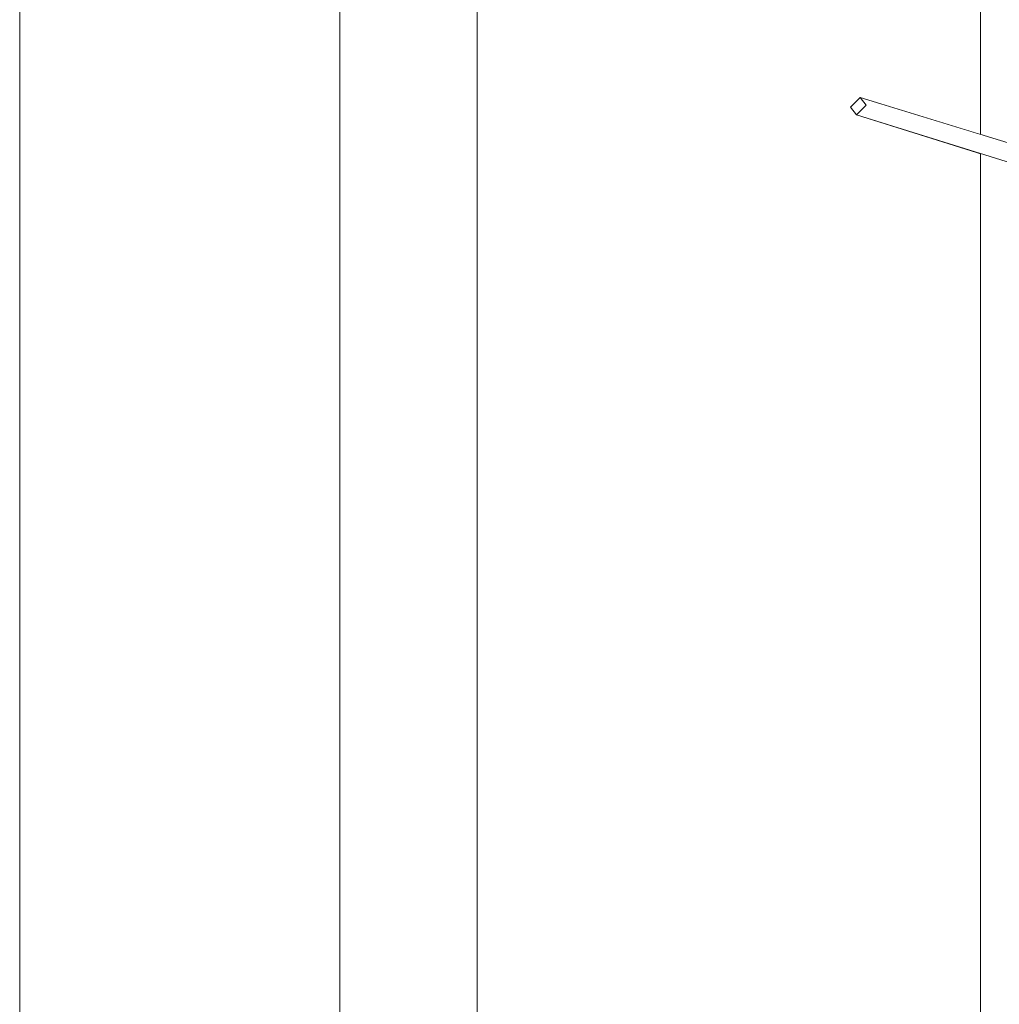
# Model space of a CAD drawing. Extents: x -289599 to -184549, y 66678 to 295474.
# Tile 187 of 256: x -265800 to -265586, y 71905 to 72120. Entities that reach past the tile are written whole.
import ezdxf

# ---------------------------------------------------------------- set-up
doc = ezdxf.new("R2010")
doc.units = 0
doc.header["$MEASUREMENT"] = 0
doc.linetypes.add('Wipeout_Contour', pattern=[1000, 0, -1000])
for name, color, linetype in [('arch drzewa', 8, 'Continuous'), ('Arch wyposarzenie', 8, 'Continuous'), ('Model Ściany', 8, 'Continuous')]:
    doc.layers.add(name, color=color, linetype=linetype)
for name, color, linetype, lineweight in [('arch drzewa_Nr_Pióra__4', 8, 'Continuous', 9), ('Arch wyposarzenie_Nr_Pióra__4', 8, 'Continuous', 9), ('Model Ściany_Nr_Pióra__87', 8, 'Continuous', 20)]:
    doc.layers.add(name, color=color, linetype=linetype, lineweight=lineweight)

msp = doc.modelspace()

# ---------------------------------------------------------------- wipeouts: each hides what was drawn before it
at = {"color": 254, "linetype": 'Wipeout_Contour', "lineweight": 0, "ltscale": 4516282.06722514}
msp.add_wipeout([(-265624.79, 74318.5), (-265644.89, 74318.5), (-265644.89, 71753.65), (-265620.69, 71748.38), (-265599.41, 71719.53), (-265600.28, 71718.42), (-265589.89, 71705.18), (-265589.89, 72091.12), (-265617.03, 72099.59), (-265618.35, 72101.29), (-265616.21, 72103.42), (-265589.89, 72095.35), (-265589.89, 74338.77), (-265589.98, 74338.6)], dxfattribs=at).dxf.layer = 'Arch wyposarzenie'
at = {"color": 254, "linetype": 'Wipeout_Contour', "lineweight": 0, "ltscale": 2903697.074936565}
msp.add_wipeout([(-265799.89, 73993.5), (-265799.89, 71543.5), (-265729.89, 71543.5), (-265729.89, 71759.85), (-265749.85, 71786), (-265748.57, 71787.59), (-265745.03, 71788.38), (-265729.89, 71768.1), (-265729.89, 73993.5)], dxfattribs=at).dxf.layer = 'Model Ściany'

# ---------------------------------------------------------------- next in the draw order: linework, layer by layer
at = {"layer": 'Model Ściany_Nr_Pióra__87', "linetype": 'Continuous'}
for p, q in [((-265799.89, 71533.5), (-265799.89, 73993.5)), ((-265729.89, 71768.1), (-265729.89, 73993.5))]:
    msp.add_line(p, q, dxfattribs=at)

# ---------------------------------------------------------------- next in the draw order: wipeouts: each hides what was drawn before it
at = {"color": 254, "linetype": 'Wipeout_Contour', "lineweight": 0, "ltscale": 967363.835644}
msp.add_wipeout([(-265616.21, 72103.42), (-265614.88, 72101.72), (-265567.71, 72088.55)], dxfattribs=at).dxf.layer = 'arch drzewa'
at = {"color": 254, "linetype": 'Wipeout_Contour', "lineweight": 0, "ltscale": 6129099.712284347}
msp.add_wipeout([(-265699.79, 74338.6), (-265699.89, 74338.77), (-265699.89, 71756.18), (-265665.16, 71747.83), (-265666.88, 71754.22), (-265667.65, 71754.39), (-265667.74, 71757.04), (-265667.65, 71757.09), (-265676.8, 71790.98), (-265683.14, 71813.06), (-265693.59, 71829.63), (-265693.24, 71831.19), (-265689.75, 71832.08), (-265677.65, 71814.82), (-265670.18, 71790.22), (-265659.46, 71756.82), (-265644.89, 71753.65), (-265644.89, 74318.5), (-265664.98, 74318.5)], dxfattribs=at).dxf.layer = 'Arch wyposarzenie'

# ---------------------------------------------------------------- next in the draw order: linework, layer by layer
at = {"layer": 'Arch wyposarzenie_Nr_Pióra__4', "linetype": 'Continuous'}
msp.add_line((-265699.89, 74338.77), (-265699.89, 71756.18), dxfattribs=at)

# ---------------------------------------------------------------- next in the draw order: wipeouts: each hides what was drawn before it
at = {"color": 254, "linetype": 'Wipeout_Contour', "lineweight": 0, "ltscale": 967313.366561}
msp.add_wipeout([(-265567.71, 72088.55), (-265614.88, 72101.72), (-265567.36, 72087.77)], dxfattribs=at).dxf.layer = 'arch drzewa'

# ---------------------------------------------------------------- next in the draw order: wipeouts: each hides what was drawn before it
at = {"color": 254, "linetype": 'Wipeout_Contour', "lineweight": 0, "ltscale": 967363.159217}
msp.add_wipeout([(-265614.88, 72101.72), (-265617.03, 72099.59), (-265567.36, 72087.77)], dxfattribs=at).dxf.layer = 'arch drzewa'

# ---------------------------------------------------------------- next in the draw order: wipeouts: each hides what was drawn before it
at = {"color": 254, "linetype": 'Wipeout_Contour', "lineweight": 0, "ltscale": 967316.856957}
msp.add_wipeout([(-265567.36, 72087.77), (-265617.03, 72099.59), (-265570.61, 72085.11)], dxfattribs=at).dxf.layer = 'arch drzewa'

# ---------------------------------------------------------------- next in the draw order: linework, layer by layer
at = {"layer": 'Arch wyposarzenie_Nr_Pióra__4', "linetype": 'Continuous'}
for p, q in [((-265589.89, 74338.77), (-265589.89, 72095.35)), ((-265589.89, 72091.12), (-265589.89, 71705.18))]:
    msp.add_line(p, q, dxfattribs=at)

# ---------------------------------------------------------------- next in the draw order: wipeouts: each hides what was drawn before it
at = {"color": 254, "linetype": 'Wipeout_Contour', "lineweight": 0, "ltscale": 1289888.457256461}
msp.add_wipeout([(-265617.03, 72099.59), (-265614.88, 72101.72), (-265616.21, 72103.42), (-265618.35, 72101.29)], dxfattribs=at).dxf.layer = 'arch drzewa'

# ---------------------------------------------------------------- next in the draw order: linework, layer by layer
at = {"layer": 'arch drzewa_Nr_Pióra__4', "linetype": 'Continuous'}
for p, q in [((-265618.35, 72101.29), (-265616.21, 72103.42)), ((-265616.21, 72103.42), (-265614.88, 72101.72)), ((-265567.71, 72088.55), (-265616.21, 72103.42)), ((-265617.03, 72099.59), (-265618.35, 72101.29)), ((-265614.88, 72101.72), (-265617.03, 72099.59)), ((-265570.61, 72085.11), (-265617.03, 72099.59))]:
    msp.add_line(p, q, dxfattribs=at)

doc.saveas('drawing.dxf')
